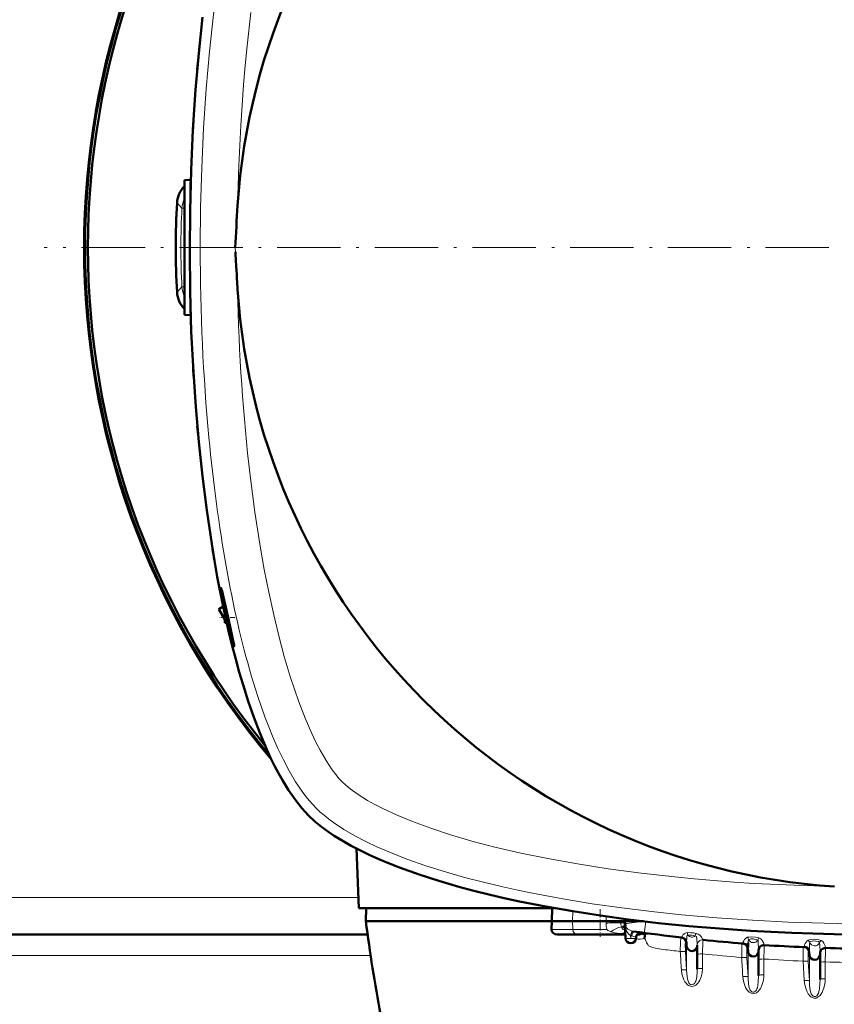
# Model space of a CAD drawing. Extents: x -2073 to 2460, y -1838 to 686.
# Tile 47 of 94: x 484 to 639, y -1484 to -1297. Entities that reach past the tile are written whole.
import ezdxf

# ---------------------------------------------------------------- set-up
doc = ezdxf.new("R2010")
doc.units = 0
doc.linetypes.add('DASHDOT', pattern=[18.5, 12, -3, 0.5, -3])

msp = doc.modelspace()

# ---------------------------------------------------------------- linework, layer by layer
at = {"color": 7, "lineweight": 50}
for p, q in [((518, -1306.78), (518.1, -1305.68)), ((518.1, -1305.68), (518.2, -1304.58)), ((515.56, -1327.8), (516.76, -1327.74)), ((515.56, -1340.55), (515.56, -1327.8)), ((516.75, -1328.1), (516.76, -1327.83)), ((516.69, -1330.03), (516.72, -1328.93)), ((516.56, -1340.55), (516.56, -1339.45)), ((515.56, -1353.3), (515.56, -1340.55)), ((516.56, -1341.65), (516.56, -1340.55)), ((516.72, -1352.18), (516.69, -1351.08)), ((516.76, -1353.28), (516.72, -1352.18)), ((515.56, -1353.3), (516.76, -1353.37)), ((518.1, -1375.43), (518, -1374.33)), ((518.2, -1376.53), (518.1, -1375.43)), ((522.08, -1408.96), (522.89, -1408.44)), ((522.9, -1408.48), (522.08, -1408.96)), ((523.23, -1410.94), (522.08, -1408.96)), ((523.23, -1411.55), (523.23, -1409.98)), ((523.58, -1411.56), (523.23, -1411.55)), ((548.16, -1454.31), (548.56, -1465.56)), ((585.58, -1465.56), (548.56, -1465.56)), ((549.91, -1468.05), (549.97, -1465.56)), ((585.13, -1468.05), (585.17, -1465.56)), ((585.13, -1468.05), (549.91, -1468.05)), ((585.13, -1468.05), (585.07, -1469.58)), ((589.06, -1468.05), (585.13, -1468.05)), ((595.39, -1468.05), (589.06, -1468.05)), ((598.97, -1467.62), (598.96, -1468.05)), ((598.96, -1468.05), (599.8, -1468.05)), ((598.97, -1468.48), (598.96, -1468.05)), ((599.8, -1468.05), (602.43, -1468.05)), ((599.07, -1471.24), (598.97, -1468.48)), ((598.97, -1468.49), (598.98, -1468.55)), ((550.24, -1470.55), (242.87, -1470.55)), ((586.16, -1470.55), (589.96, -1470.55)), ((598.55, -1470.55), (589.96, -1470.55)), ((598.55, -1470.55), (599.04, -1470.55)), ((601.07, -1471.24), (601.07, -1471.15)), ((601.29, -1470.55), (601.84, -1470.55)), ((602.3, -1470.5), (602.77, -1470.43)), ((610.65, -1472.75), (610.6, -1472.07)), ((612.65, -1472.58), (612.65, -1472.68)), ((612.65, -1472.68), (612.65, -1477.09)), ((622.27, -1473.79), (622.23, -1473.19)), ((624.27, -1473.54), (624.27, -1473.72)), ((624.27, -1473.72), (624.27, -1478.32)), ((633.9, -1474.42), (633.86, -1473.89)), ((635.9, -1474.04), (635.9, -1474.35)), ((635.9, -1474.35), (635.9, -1479.06))]:
    msp.add_line(p, q, dxfattribs=at)
at = {"color": 7, "lineweight": 18}
for p, q in [((514.18, -1332.08), (515.1, -1333.09)), ((515.56, -1333.12), (515.1, -1333.09)), ((518.55, -1340.61), (518.55, -1340.49)), ((525.22, -1341.34), (525.19, -1340.56)), ((514.18, -1349.03), (515.1, -1348.01)), ((515.56, -1347.99), (515.1, -1348.01)), ((524.86, -1415.77), (524.86, -1415.28)), ((548.49, -1463.55), (244.63, -1463.55)), ((589.1, -1466.17), (589.06, -1468.05)), ((589.1, -1469.58), (589.06, -1468.05)), ((595.39, -1468.05), (595.41, -1467.14)), ((595.4, -1468.4), (595.39, -1468.05)), ((585.07, -1469.58), (589.1, -1469.58)), ((595.51, -1469.58), (589.1, -1469.58)), ((595.4, -1468.51), (595.4, -1468.4)), ((598.44, -1469.12), (598.39, -1469.12)), ((598.44, -1469.12), (598.55, -1469.07)), ((600.34, -1469.91), (600.31, -1469.91)), ((599.01, -1470.41), (598.54, -1470.39)), ((599.04, -1470.38), (599.01, -1470.41)), ((599.04, -1470.41), (599.01, -1470.41)), ((600.07, -1471.32), (600.05, -1470.75)), ((600.09, -1470.76), (600.05, -1470.75)), ((600.07, -1471.32), (600.09, -1470.76)), ((602.3, -1470.5), (601.37, -1470.48)), ((610.65, -1472.75), (610.65, -1471.91)), ((605.84, -1473.33), (606.23, -1473.38)), ((610.44, -1472.05), (610.6, -1472.07)), ((610.44, -1473.82), (610.65, -1477.31)), ((610.6, -1472.07), (610.62, -1472.07)), ((610.65, -1472.75), (610.65, -1477.31)), ((612.65, -1472.58), (612.65, -1472.55)), ((622.07, -1473.18), (622.23, -1473.19)), ((622.23, -1473.19), (622.24, -1473.19)), ((622.27, -1473.79), (622.27, -1472.95)), ((622.27, -1473.79), (622.27, -1478.56)), ((625.34, -1472.55), (625.34, -1472.55)), ((633.9, -1474.42), (633.9, -1473.6)), ((636.92, -1473.06), (636.93, -1473.11)), ((550.82, -1474.55), (242.29, -1474.55)), ((613.65, -1474.22), (613.65, -1476.96)), ((622.06, -1474.94), (622.27, -1478.56)), ((625.27, -1475.19), (625.27, -1478.2)), ((632.69, -1475.59), (632.91, -1479.26)), ((633.68, -1475.64), (633.9, -1479.31)), ((633.69, -1473.89), (633.86, -1473.89)), ((633.86, -1473.89), (633.87, -1473.89)), ((633.9, -1474.42), (633.9, -1479.31)), ((609.66, -1477.31), (609.66, -1477.26)), ((636.9, -1475.74), (636.9, -1478.94))]:
    msp.add_line(p, q, dxfattribs=at)
at = {"color": 7, "linetype": 'DASHDOT', "lineweight": 18}
msp.add_line((804.1, -1340.55), (489.01, -1340.55), dxfattribs=at)
at = {"color": 7, "linetype": 'DASHDOT', "lineweight": 18, "ltscale": 0.036093}
msp.add_line((515.44, -1340.55), (516.88, -1340.55), dxfattribs=at)
at = {"color": 7, "linetype": 'DASHDOT', "lineweight": 18, "ltscale": 0.071326}
msp.add_line((525.1, -1410.55), (522.25, -1410.55), dxfattribs=at)
at = {"color": 7, "linetype": 'DASHDOT', "lineweight": 18, "ltscale": 0.131494}
msp.add_line((594.26, -1465.73), (594.26, -1470.99), dxfattribs=at)
at = {"color": 7, "lineweight": 18}
for points in [[(531.52, -1249.86), (530.21, -1253.41), (528.97, -1257.12), (527.81, -1260.98), (526.74, -1264.97), (526.08, -1267.6), (525.46, -1270.26), (524.83, -1273.17), (524.23, -1276.13), (523.4, -1280.53), (522.65, -1285), (521.97, -1289.54), (521.5, -1292.97), (521.07, -1296.43), (520.31, -1303.43), (519.69, -1310.5), (519.19, -1317.95), (518.84, -1325.44), (518.62, -1332.96), (518.55, -1340.49)], [(528.16, -1296.05), (527.44, -1302.41), (527.09, -1306.08), (526.77, -1309.77), (526.48, -1313.6), (526.23, -1317.43), (525.86, -1325.01), (525.63, -1332.61)], [(528, -1383.67), (528.43, -1387.17), (528.91, -1390.66), (529.39, -1393.88), (529.9, -1397.09), (530.68, -1401.47), (531.53, -1405.8), (532.46, -1410.06), (533.42, -1414.04), (534.46, -1417.92), (535.59, -1421.71), (536.38, -1424.15), (537.21, -1426.51), (538.4, -1429.59), (539.66, -1432.51), (540.44, -1434.14), (541.25, -1435.69), (542.38, -1437.65), (543.53, -1439.38), (544.22, -1440.3), (544.89, -1441.1), (545.44, -1441.67)], [(528.21, -1421.51), (529.47, -1425.54), (530.81, -1429.39), (531.52, -1431.24), (532.25, -1433.04), (533.26, -1435.34), (534.31, -1437.52), (535.4, -1439.57), (536.62, -1441.64), (537.88, -1443.52), (538.55, -1444.41), (539.23, -1445.25), (539.86, -1445.96), (540.49, -1446.62)], [(545.44, -1441.67), (546.11, -1442.31), (546.92, -1442.97), (548.45, -1444.08), (550.23, -1445.19), (551.63, -1445.97), (553.13, -1446.74), (555.85, -1448), (558.75, -1449.2), (562.19, -1450.46), (565.77, -1451.64), (569.98, -1452.87), (574.32, -1454), (579.28, -1455.15), (584.34, -1456.18), (590.01, -1457.2), (595.76, -1458.1), (602.06, -1458.95), (608.41, -1459.67), (612.08, -1460.02), (615.77, -1460.34), (619.6, -1460.63), (623.44, -1460.88), (631.01, -1461.25), (638.61, -1461.48)], [(540.49, -1446.62), (541.22, -1447.32), (542.01, -1448), (542.87, -1448.69), (543.79, -1449.37), (545.74, -1450.66), (547.85, -1451.89), (549.89, -1452.95), (552.02, -1453.96), (554.24, -1454.93), (555.95, -1455.62), (557.7, -1456.29), (561.3, -1457.55), (565.01, -1458.72), (568.56, -1459.74), (572.19, -1460.68), (575.87, -1461.56), (578.67, -1462.18), (581.49, -1462.76), (587.21, -1463.82), (592.75, -1464.73), (598.35, -1465.53), (603.99, -1466.22), (609.68, -1466.82), (616.39, -1467.41), (623.13, -1467.87), (629.9, -1468.21), (636.69, -1468.44), (641.59, -1468.53)], [(599.77, -1468.38), (601.22, -1468.21), (602.06, -1468.13), (602.76, -1468.09)], [(602.94, -1468.11), (602.74, -1469.51), (602.65, -1470.05), (602.61, -1470.23), (602.61, -1470.24), (602.6, -1470.25)], [(596.3, -1470.05), (595.89, -1469.87), (595.73, -1469.78), (595.51, -1469.58)], [(598.39, -1469.12), (598.08, -1469.15), (597.77, -1469.23), (597.35, -1469.39), (596.72, -1469.73), (596.3, -1470.05)], [(598.54, -1470.39), (597.57, -1470.31), (597.05, -1470.23), (596.55, -1470.12), (596.3, -1470.05)], [(598.39, -1469.12), (598.31, -1469), (598.21, -1468.7), (598.17, -1468.34)], [(598.97, -1468.38), (598.97, -1468.37), (598.97, -1468.37), (598.96, -1468.37), (598.95, -1468.37), (598.85, -1468.35), (598.17, -1468.34)], [(599, -1469.68), (598.65, -1469.58), (598.52, -1469.5), (598.43, -1469.42), (598.39, -1469.31), (598.4, -1469.21), (598.44, -1469.12)], [(599.01, -1469.71), (598.94, -1469.52), (598.81, -1469.35), (598.65, -1469.21), (598.44, -1469.12)], [(598.97, -1468.51), (598.94, -1468.7), (598.82, -1468.87), (598.55, -1469.07)], [(599.02, -1469.76), (598.98, -1469.55), (598.88, -1469.36), (598.74, -1469.19), (598.55, -1469.07)], [(598.97, -1468.48), (598.97, -1468.49), (598.98, -1468.49), (598.99, -1468.49), (599.02, -1468.49), (599.37, -1468.45), (599.77, -1468.38)], [(600.05, -1470.75), (599.83, -1470.59), (599.64, -1470.41), (599.34, -1469.99), (599.19, -1469.66), (599.08, -1469.32)], [(600.31, -1469.91), (599.87, -1469.75), (599.5, -1469.53), (599.26, -1469.29), (599.09, -1469.01)], [(600.05, -1470.75), (600.27, -1470), (600.3, -1469.92), (600.31, -1469.91)], [(600.09, -1470.76), (600.3, -1470.01), (600.33, -1469.93), (600.34, -1469.91)], [(600.27, -1470.83), (600.41, -1470.24), (600.51, -1470.04), (600.55, -1469.99), (600.57, -1469.97), (600.6, -1469.96)], [(611.17, -1468.97), (617.81, -1469.57), (622.2, -1469.9), (626.53, -1470.17), (630.88, -1470.37), (635.18, -1470.52), (639.5, -1470.61), (643.73, -1470.63), (646.56, -1470.62)], [(600.27, -1470.83), (600.81, -1471), (600.99, -1471.08), (601.05, -1471.11), (601.06, -1471.13), (601.07, -1471.14), (601.07, -1471.15)], [(602.67, -1471.3), (602.83, -1471.54), (603.07, -1472.07), (603.27, -1472.47), (603.45, -1472.69), (603.72, -1472.85), (604.19, -1473.02), (604.74, -1473.15), (605.84, -1473.33)], [(609.56, -1471.13), (609.56, -1471.13), (609.56, -1471.13), (609.56, -1471.13), (609.55, -1471.15), (609.52, -1471.31), (609.48, -1471.95), (609.45, -1473.77)], [(609.76, -1471.03), (609.74, -1471.13), (609.74, -1471.14), (609.73, -1471.14), (609.73, -1471.14), (609.73, -1471.15)], [(609.76, -1471.03), (609.85, -1470.78), (610.02, -1470.54), (610.28, -1470.34), (610.53, -1470.24), (610.78, -1470.2)], [(610.65, -1471.91), (610.61, -1471.71), (610.53, -1471.53), (610.41, -1471.36), (610.26, -1471.23), (610.08, -1471.12), (609.76, -1471.03)], [(610.65, -1471.91), (610.63, -1472.05), (610.62, -1472.06), (610.62, -1472.07), (610.62, -1472.07), (610.62, -1472.07)], [(610.65, -1471.91), (610.68, -1471.35), (610.71, -1470.86), (610.75, -1470.73), (610.78, -1470.69), (610.8, -1470.68), (610.87, -1470.68)], [(610.78, -1470.2), (611.43, -1470.21), (611.94, -1470.26), (612.44, -1470.34)], [(610.87, -1470.68), (611.17, -1470.65), (611.55, -1470.67), (611.95, -1470.72), (612.29, -1470.81)], [(612.29, -1470.81), (612.41, -1470.85), (612.49, -1470.95), (612.54, -1471.16)], [(612.44, -1470.34), (612.8, -1470.47), (613.12, -1470.69), (613.31, -1470.88), (613.46, -1471.08), (613.71, -1471.51), (613.74, -1471.57), (613.75, -1471.58), (613.75, -1471.58)], [(613.75, -1471.58), (613.75, -1471.58), (613.73, -1471.86), (613.65, -1474.22)], [(621.35, -1472.09), (621.38, -1471.93), (621.46, -1471.73), (621.62, -1471.47), (621.85, -1471.25), (622.17, -1471.09)], [(622.17, -1471.09), (622.43, -1471.04), (623, -1471.02), (623.71, -1471.07), (624.03, -1471.13), (624.33, -1471.21)], [(622.3, -1472.15), (622.32, -1471.84), (622.34, -1471.62), (622.36, -1471.55), (622.37, -1471.53)], [(622.37, -1471.53), (622.48, -1471.47), (622.81, -1471.4), (623.13, -1471.4)], [(623.44, -1471.42), (623.81, -1471.49), (624.08, -1471.6), (624.11, -1471.63)], [(624.11, -1471.63), (624.15, -1471.67), (624.17, -1471.71), (624.19, -1471.82), (624.21, -1472.04)], [(624.33, -1471.21), (624.55, -1471.31), (624.75, -1471.46), (624.97, -1471.71), (625.13, -1471.98), (625.24, -1472.22), (625.34, -1472.55)], [(632.94, -1472.75), (632.98, -1472.53), (633.08, -1472.25), (633.25, -1471.98), (633.49, -1471.74), (633.65, -1471.64)], [(636.12, -1471.69), (635.68, -1471.54), (635.29, -1471.48), (634.9, -1471.45), (634.35, -1471.47), (633.86, -1471.56), (633.65, -1471.64)], [(635.47, -1471.86), (635.11, -1471.79), (634.7, -1471.78), (634.41, -1471.8), (634.19, -1471.86), (634.04, -1471.94), (633.96, -1472.05)], [(635.82, -1472.09), (635.75, -1472), (635.52, -1471.88), (635.47, -1471.86)], [(636.92, -1473.06), (636.86, -1472.69), (636.77, -1472.45), (636.63, -1472.19), (636.42, -1471.91), (636.12, -1471.69)], [(610.44, -1473.82), (610.42, -1473.81), (610.35, -1473.78), (610.21, -1473.76), (609.83, -1473.75), (609.45, -1473.77)], [(610.44, -1472.05), (610.44, -1472.05), (610.44, -1472.05), (610.43, -1472.06), (610.43, -1472.08), (610.4, -1472.39), (610.44, -1473.82)], [(621.15, -1472.25), (621.15, -1472.25), (621.15, -1472.25), (621.14, -1472.26), (621.14, -1472.27), (621.11, -1472.46), (621.08, -1473.13), (621.07, -1474.89)], [(621.35, -1472.09), (621.33, -1472.24), (621.33, -1472.26), (621.32, -1472.26), (621.32, -1472.26), (621.32, -1472.26)], [(622.27, -1472.95), (622.23, -1472.76), (622.15, -1472.57), (622.02, -1472.41), (621.87, -1472.27), (621.68, -1472.17), (621.35, -1472.09)], [(622.07, -1473.18), (622.06, -1473.18), (622.06, -1473.18), (622.06, -1473.19), (622.05, -1473.22), (622.02, -1473.58), (622.06, -1474.94)], [(622.27, -1472.95), (622.25, -1473.16), (622.24, -1473.19), (622.24, -1473.19), (622.24, -1473.19)], [(624.21, -1472.04), (624.27, -1473.29), (624.27, -1473.54)], [(632.74, -1472.96), (632.74, -1472.96), (632.74, -1472.96), (632.73, -1472.96), (632.73, -1472.98), (632.7, -1473.17), (632.68, -1473.83), (632.69, -1475.59)], [(632.94, -1472.75), (632.92, -1472.94), (632.91, -1472.96), (632.91, -1472.96), (632.91, -1472.96)], [(633.9, -1473.6), (633.86, -1473.4), (633.77, -1473.22), (633.64, -1473.05), (633.48, -1472.92), (633.29, -1472.82), (632.94, -1472.75)], [(633.9, -1473.6), (633.88, -1473.86), (633.87, -1473.89), (633.87, -1473.89), (633.87, -1473.89), (633.87, -1473.89)], [(633.9, -1473.6), (633.93, -1472.52), (633.94, -1472.18), (633.96, -1472.05)], [(635.9, -1474.04), (635.85, -1472.52), (635.83, -1472.14), (635.82, -1472.09)], [(635.9, -1474.04), (635.93, -1473.81), (636.01, -1473.59), (636.15, -1473.39), (636.33, -1473.23), (636.54, -1473.12), (636.92, -1473.06)], [(622.06, -1474.94), (622.06, -1474.94), (622.04, -1474.93), (621.95, -1474.9), (621.8, -1474.88), (621.07, -1474.89)], [(633.68, -1475.64), (633.66, -1475.63), (633.57, -1475.61), (633.43, -1475.59), (632.69, -1475.59)], [(633.69, -1473.89), (633.69, -1473.89), (633.69, -1473.89), (633.69, -1473.89), (633.68, -1473.91), (633.65, -1474.14), (633.67, -1475.35), (633.68, -1475.64)], [(613.65, -1476.96), (613.58, -1477.78), (613.39, -1478.57), (613.13, -1479.21), (612.96, -1479.51), (612.76, -1479.79), (612.58, -1479.98), (612.38, -1480.15), (612.16, -1480.28), (611.91, -1480.36), (611.54, -1480.39), (611.18, -1480.3), (610.97, -1480.19), (610.79, -1480.05), (610.53, -1479.79), (610.32, -1479.5), (610.13, -1479.15), (609.97, -1478.78), (609.76, -1478.02), (609.66, -1477.31)], [(610.65, -1477.31), (610.63, -1477.3), (610.54, -1477.27), (610.39, -1477.25), (609.66, -1477.26)], [(612.65, -1477.09), (612.63, -1477.7), (612.56, -1478.53), (612.49, -1478.95), (612.37, -1479.38), (612.28, -1479.59), (612.13, -1479.81), (611.93, -1479.97), (611.77, -1480.03), (611.59, -1480.05), (611.4, -1479.99), (611.22, -1479.87), (611.08, -1479.7), (610.98, -1479.5), (610.86, -1479.17), (610.8, -1478.94), (610.73, -1478.49), (610.65, -1477.31)], [(625.27, -1478.2), (625.26, -1478.55), (625.18, -1479.2), (625.03, -1479.83), (624.77, -1480.49), (624.61, -1480.8), (624.41, -1481.1), (624.17, -1481.37), (623.89, -1481.59), (623.57, -1481.73), (623.2, -1481.77), (622.84, -1481.68), (622.51, -1481.49), (622.23, -1481.22), (622, -1480.91), (621.81, -1480.57), (621.66, -1480.22), (621.41, -1479.41), (621.28, -1478.54), (621.28, -1478.5)], [(622.27, -1478.56), (622.25, -1478.54), (622.16, -1478.52), (621.98, -1478.5), (621.28, -1478.5)], [(624.27, -1478.32), (624.22, -1479.5), (624.14, -1480.16), (624.04, -1480.62), (623.96, -1480.85), (623.85, -1481.07), (623.71, -1481.26), (623.52, -1481.39), (623.36, -1481.45), (623.19, -1481.45), (622.99, -1481.38), (622.82, -1481.24), (622.69, -1481.07), (622.59, -1480.87), (622.49, -1480.57), (622.37, -1479.97), (622.29, -1478.9), (622.27, -1478.56)], [(632.91, -1479.26), (633.02, -1480.11), (633.25, -1480.93), (633.44, -1481.38), (633.68, -1481.81), (633.99, -1482.19), (634.19, -1482.36), (634.42, -1482.5), (634.79, -1482.61), (635.17, -1482.58), (635.39, -1482.5), (635.58, -1482.38), (635.91, -1482.07), (636.11, -1481.81), (636.28, -1481.52), (636.46, -1481.14), (636.61, -1480.74), (636.81, -1479.91), (636.87, -1479.43), (636.9, -1478.94)], [(633.9, -1479.31), (633.88, -1479.29), (633.79, -1479.27), (633.6, -1479.25), (632.91, -1479.26)], [(633.9, -1479.31), (633.94, -1480.2), (634.05, -1481.14)], [(635.6, -1481.68), (635.75, -1481.12), (635.79, -1480.85), (635.88, -1479.81), (635.9, -1479.06)], [(634.05, -1481.14), (634.16, -1481.57), (634.24, -1481.78), (634.41, -1482.06)], [(634.41, -1482.06), (634.58, -1482.21), (634.79, -1482.3), (634.93, -1482.31), (635.07, -1482.29)], [(635.07, -1482.29), (635.27, -1482.17), (635.44, -1481.99), (635.6, -1481.68)]]:
    msp.add_lwpolyline(points, dxfattribs=at)
at = {"color": 7, "lineweight": 50}
for points in [[(539.08, -1448.03), (538.42, -1447.35), (537.77, -1446.62), (536.51, -1445.02), (535.29, -1443.25), (534.11, -1441.33), (533.36, -1440.01), (532.64, -1438.64), (531.89, -1437.12), (531.17, -1435.55), (529.82, -1432.36), (528.71, -1429.45), (527.66, -1426.42), (526.66, -1423.29), (525.95, -1420.88), (525.27, -1418.42), (524.62, -1415.92), (524, -1413.38), (522.84, -1408.18), (521.79, -1402.86), (521.24, -1399.76), (520.72, -1396.63), (519.78, -1390.28), (518.96, -1383.84), (518.27, -1377.32), (517.7, -1370.73), (517.25, -1364.09), (516.87, -1356.49), (516.64, -1348.85), (516.56, -1341.19), (516.62, -1333.53), (516.82, -1325.89), (517.17, -1318.28), (517.68, -1310.71), (518.27, -1303.79), (519, -1296.94)], [(523.82, -1410.55), (523.1, -1407.29), (522.7, -1405.6), (522.55, -1405.06), (522.52, -1404.99), (522.52, -1404.99), (522.51, -1404.99)], [(522.51, -1404.99), (522.51, -1404.99), (522.51, -1404.99), (522.51, -1404.99), (522.51, -1405.01), (522.51, -1405.05), (522.57, -1405.59), (522.85, -1407.28), (523.53, -1410.55)], [(523.53, -1410.55), (524.3, -1413.78), (524.63, -1414.99), (524.86, -1415.77)], [(524.86, -1415.28), (524.53, -1413.76), (523.82, -1410.55)], [(524.97, -1416.02), (524.97, -1416.02), (524.98, -1416.02), (524.98, -1415.99), (524.95, -1415.76), (524.86, -1415.28)], [(524.86, -1415.77), (524.95, -1416), (524.96, -1416.02), (524.97, -1416.02), (524.97, -1416.02), (524.97, -1416.02)], [(554.18, -1457.06), (552.39, -1456.31), (550.57, -1455.49), (548.87, -1454.67), (547.16, -1453.78), (544.99, -1452.53), (543.92, -1451.87), (542.88, -1451.17), (541.54, -1450.19), (540.27, -1449.14), (539.08, -1448.03)], [(578.99, -1464.28), (576.09, -1463.65), (573.18, -1462.98), (570.35, -1462.27), (567.53, -1461.52), (563.73, -1460.42), (559.98, -1459.21), (556.3, -1457.89), (554.18, -1457.06)], [(646.56, -1470.55), (638.57, -1470.47), (634.56, -1470.38), (630.56, -1470.24), (626.64, -1470.06), (622.75, -1469.85), (616.88, -1469.45), (611.06, -1468.96), (605.3, -1468.38), (599.6, -1467.7), (594.32, -1466.98), (589.12, -1466.17), (584, -1465.27), (578.99, -1464.28)], [(598.96, -1468.05), (598.95, -1468.05), (598.53, -1468.05), (595.39, -1468.05)], [(602.77, -1470.43), (602.76, -1470.54), (602.73, -1470.8), (602.67, -1471.3)], [(603.31, -1470.34), (603.26, -1470.34), (602.9, -1470.39), (602.77, -1470.43)]]:
    msp.add_lwpolyline(points, dxfattribs=at)
for centre, radius, start, end in [((646.56, -1340.55), 121.19, 93.7607, 176.2397), ((646.57, -1340.56), 150, 139.7802, 220.231), ((646.56, -1340.55), 149.8, 140.0535, 219.9465), ((646.56, -1340.55), 149.27, 140.8074, 219.1926), ((897.84, -1339.62), 381.26, 176.479, 176.8102), ((915.92, -1340.44), 399.36, 178.1909, 178.5067), ((519.16, -1332.4), 5, 136.1815, 176.3442), ((646.56, -1340.55), 132.65, 176.3371, 183.6629), ((917.65, -1358.38), 392.86, 176.2385, 177.3999), ((905.03, -1323.39), 380.23, 182.7063, 183.1863), ((918.55, -1322.67), 393.76, 183.1811, 183.7608), ((646.56, -1340.55), 121.19, 183.7606, 266.2397), ((519.16, -1348.71), 5, 183.6559, 223.8185), ((915.92, -1340.67), 399.36, 181.4933, 181.8091), ((897.54, -1341.51), 380.96, 183.234, 183.5211), ((780.07, -1355.16), 262.64, 189.2932, 189.7798), ((872.19, -1426.15), 325, 187.4074, 190.5583), ((598.82, -1469.74), 0.194, 10.8087, 47.5382), ((600.43, -1468.44), 1.46, 181.8338, 197.3759), ((600.47, -1468.43), 1.5, 182, 202.9275), ((600.48, -1468.43), 1.5, 182.0286, 197.0806), ((600.47, -1468.43), 1.5, 182.0001, 188.8525), ((598.75, -1469.77), 0.271, 2.3754, 12.7821), ((646.56, -1150.55), 322.7, 261.8129, 263.4474), ((600.07, -1471.2), 1, 182, 358), ((602.07, -1471.18), 1, 82.1006, 178), ((609.6, -1472.14), 1, 4.0001, 83.445), ((646.56, -1150.55), 322.7, 264.1646, 265.5148), ((611.65, -1472.68), 1, 184, 0), ((621.23, -1473.26), 1, 4, 85.5134), ((658.47, -1473.93), 36.21, 177.1964, 178.4618), ((623.27, -1473.72), 1, 184, 0), ((625.27, -1473.55), 1, 86.2298, 180.0004), ((646.56, -1150.55), 322.7, 266.2298, 267.5767), ((632.87, -1473.96), 1, 4, 87.5758), ((636.9, -1474.11), 1, 88.2899, 180), ((646.56, -1150.55), 322.7, 268.2899, 269.6357), ((634.9, -1474.35), 1, 184, 0)]:
    msp.add_arc(centre, radius, start, end, dxfattribs=at)
at = {"color": 7, "lineweight": 18}
for centre, radius, start, end in [((520.09, -1333.38), 5, 154.9691, 176.7333), ((646.56, -1340.55), 131.67, 176.7526, 183.2474), ((520.09, -1347.73), 5, 183.2666, 205.0274), ((598.55, -1540.55), 72.22, 90.3028, 92.5033), ((602.03, -1468.37), 6.63, 181.2041, 190.5184), ((600.08, -1472.42), 2.55, 114.1203, 127.1374), ((603.25, -1468.34), 4.28, 181.8774, 193.2451), ((600.99, -1467.27), 2.72, 256.0934, 261.7766), ((600.56, -1469.8), 1.06, 243.4646, 254.1664), ((601.84, -1468.79), 2.65, 252.9092, 288.3461), ((601.85, -1468.61), 1.94, 269.8, 283.2978), ((609.45, -1472.12), 1, 3.9624, 83.3608), ((609.62, -1472.14), 1, 4.0076, 83.4142), ((605.95, -1471.4), 4.98, 8.3786, 13.9744), ((611.65, -1470.04), 1, 219.4631, 309.8349), ((618.32, -1472.49), 6.27, 159.9823, 164.4557), ((601.02, -1472.42), 11.6, 3.0982, 6.2267), ((593.23, -1473.49), 19.44, 2.7782, 5.0161), ((613.65, -1472.58), 1, 84.2246, 178.2808), ((619.29, -1472.74), 3.32, 21.4585, 29.7843), ((623.27, -1471.09), 1, 206.2838, 327.2783), ((623.01, -1474.99), 3.6, 83.2178, 88.165), ((627.78, -1473.23), 4, 149.6353, 156.3885), ((631.54, -1473.52), 2.83, 31.3419, 41.7519), ((638.44, -1473.71), 3.08, 138.9842, 148.2812), ((646.56, -1150.19), 325.7, 262.8874, 263.4577), ((621.07, -1473.25), 1, 3.9663, 85.4212), ((621.24, -1473.26), 1, 4.019, 85.4818), ((625.27, -1473.55), 1, 86.2854, 179.8559), ((886.18, -1480.19), 260.95, 178.3239, 178.903), ((632.7, -1473.96), 1, 3.9722, 87.4763), ((632.87, -1473.96), 1, 4.0265, 87.542), ((634.9, -1471.71), 1, 199.8318, 337.7181), ((1210.92, -1480.74), 574.04, 179.23873, 179.50173), ((646.56, -1150.19), 325.7, 264.2007, 265.5113), ((646.56, -1150.19), 325.7, 266.253, 267.5599), ((646.56, -1150.19), 325.7, 268.3004, 269.6061)]:
    msp.add_arc(centre, radius, start, end, dxfattribs=at)
for centre, major_axis, ratio, start_param, end_param in [((548.8, -1340.63), (0.02, -110.47), 0.273831, 4.712168, 5.043294), ((561.8, -1333.67), (-2.23, -121.11), 0.298785, 4.840661, 5.14346), ((548.52, -1341.08), (0.14, -109.81), 0.272857, 5.040764, 5.533909), ((589.96, -1469.55), (0, 1), 0.866025, 1.596976, 3.141593), ((598.17, -1469.4), (0.92, 0.39), 0.583471, 5.775388, 6.281313), ((598.55, -1469.55), (0, -1), 0.866025, 0, 0.550999), ((600.07, -1471.2), (0.999, 0.035), 0.121796, 3.141593, 4.708136), ((600.07, -1471.2), (-0.999, 0.035), 0.121796, 1.57505, 3.141593), ((-2392.33, -1651.97), (3007.14, 0), 0.992546, 0.058569, 0.05974), ((613.65, -1474.34), (-1, 0), 0.121869, 4.712389, 6.283185), ((-2166.56, -1639.42), (2792.55, 0), 0.992546, 0.058087, 0.059394), ((625.27, -1475.31), (-1, 0), 0.121869, 4.712389, 6.283185), ((613.65, -1477.09), (-1, 0), 0.121869, 4.712389, 6.283185), ((636.9, -1475.87), (-1, 0), 0.121869, 4.712389, 6.283185), ((625.27, -1478.32), (-1, 0), 0.121869, 4.712388, 6.283185), ((636.9, -1479.06), (-1, 0), 0.121869, 4.712389, 6.283185)]:
    msp.add_ellipse(centre, major_axis=major_axis, ratio=ratio, start_param=start_param, end_param=end_param, dxfattribs=at)
at = {"color": 7, "lineweight": 50}
msp.add_ellipse((586.23, -1469.55), major_axis=(1.14, 0.23), ratio=0.853683, start_param=2.936487, end_param=4.481103, dxfattribs=at)

doc.saveas('drawing.dxf')
